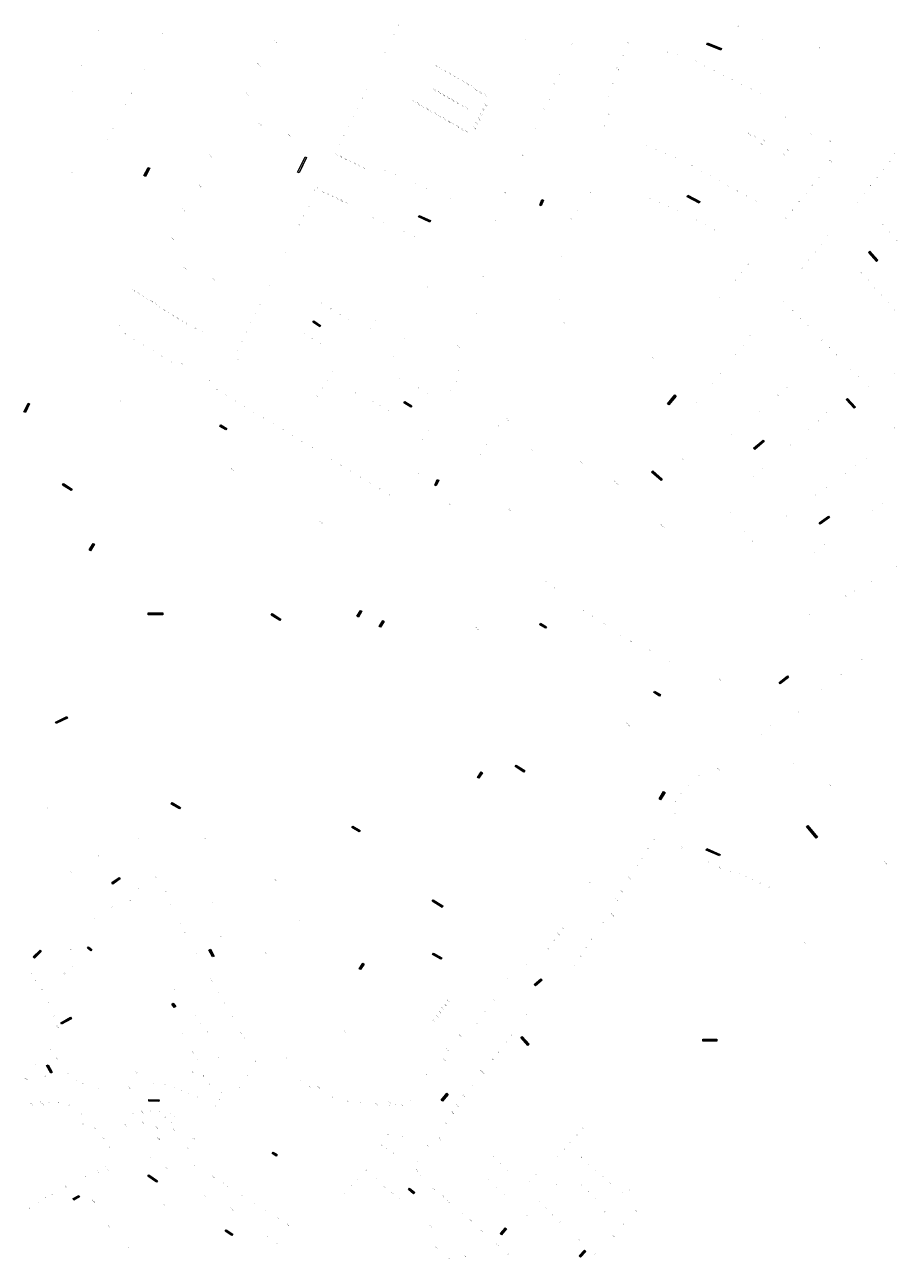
# Model space of a CAD drawing. Header units: metres. Extents: x 187485 to 190091, y 333584 to 335017.
# Tile 20 of 21: x 188785 to 189290, y 334302 to 335017. Entities that reach past the tile are written whole.
import ezdxf
from ezdxf.enums import TextEntityAlignment as Align

# ---------------------------------------------------------------- set-up
doc = ezdxf.new("R2010")
doc.units = ezdxf.units.M
doc.layers.add('B-WE-OG-BEBOUWING-T18', color=252, linetype='Continuous', lineweight=18)
doc.layers.add('B-WE-OG-TOPOGRAFIE-T18', color=7, linetype='Continuous', lineweight=18)
doc.styles.add('NLCS-ISO-M200-T25', font='NLCS-ISO.ttf', dxfattribs={"height": 0.5})
doc.styles.add('NLCS-ISO-M250-T18', font='NLCS-ISO.ttf', dxfattribs={"height": 0.45})

msp = doc.modelspace()

# ---------------------------------------------------------------- texts
at = {"layer": 'B-WE-OG-BEBOUWING-T18', "style": 'NLCS-ISO-M250-T18'}
for s, p in [('13', (188827.994, 335013.568)), ('16', (188865.215, 335011.582)), ('53', (188999.081, 335011.234)), ('55', (189001.675, 335016.469)), ('25', (189198.335, 335015.928)), ('4', (189215.91, 335013.346)), ('25-27/III', (188930.5, 335007.213)), ('51', (188996.359, 335005.741)), ('38A', (189075.444, 335008.538)), ('40', (189102.016, 335005.88)), ('43', (189134.44, 335006.328)), ('2', (189212.765, 335008.281)), ('11', (188821.481, 334999.25)), ('14', (188857.806, 334997.451)), ('49', (188993.894, 335000.764)), ('41', (189131.764, 334999.115)), ('66', (189157.489, 335001.095)), ('64', (189163.332, 334999.394)), ('1A', (189245.486, 335003.475)), ('9', (188818.341, 334993.052)), ('12', (188854.552, 334991.206)), ('21/I-23/III', (188921.276, 334993.514)), ('47/G1', (189023.683, 334993.023)), ('47/G2', (189026.288, 334991.525)), ('47/G3', (189028.879, 334990.036)), ('39-39A', (189128.82, 334991.182)), ('62', (189173.728, 334995.852)), ('60', (189179.045, 334993.165)), ('58', (189184.38, 334990.47)), ('47', (188986.078, 334985.028)), ('47/G4', (189031.471, 334988.546)), ('47/G5', (189034.062, 334987.057)), ('47/G6', (189036.653, 334985.567)), ('47/G7', (189039.245, 334984.078)), ('47/G8', (189041.836, 334982.588)), ('38', (189095.097, 334987.834)), ('37', (189125.714, 334982.811)), ('56', (189189.697, 334987.783)), ('54', (189195.015, 334985.096)), ('7', (188813.035, 334978.111)), ('10', (188847.211, 334977.169)), ('17-19/III', (188914.548, 334976.52)), ('45', (188983.412, 334979.645)), ('47/G32', (189022.837, 334979.099)), ('47/G33', (189025.414, 334977.643)), ('47/G34', (189028.037, 334976.162)), ('47/G9', (189044.427, 334981.099)), ('47/G10', (189046.732, 334979.108)), ('47/G11', (189049.323, 334977.618)), ('47/G12', (189051.914, 334976.129)), ('36', (189091.825, 334982.446)), ('35', (189122.994, 334975.482)), ('52', (189200.332, 334982.41)), ('50', (189205.65, 334979.723)), ('48', (189210.967, 334977.036)), ('5', (188809.72, 334971.583)), ('8', (188843.814, 334970.663)), ('41', (188977.953, 334968.622)), ('43', (188980.747, 334974.262)), ('47/G31', (189010.702, 334972.527)), ('47/G30', (189013.224, 334971.075)), ('47/G29', (189015.755, 334969.623)), ('47/G28', (189018.277, 334968.171)), ('47/G35', (189030.664, 334974.681)), ('47/G36', (189033.287, 334973.2)), ('47/G37', (189035.905, 334971.719)), ('47/G38', (189038.528, 334970.237)), ('47/G39', (189041.153, 334968.756)), ('47/G13', (189052.283, 334970.411)), ('34', (189089.103, 334973.639)), ('39', (188975.404, 334963.474)), ('47/G27', (189020.803, 334966.719)), ('47/G26', (189023.332, 334965.267)), ('47/G25', (189025.856, 334963.815)), ('47/G24', (189028.387, 334962.363)), ('47/G23', (189030.909, 334960.911)), ('47/G16', (189048.368, 334962.373)), ('47/G15', (189049.667, 334965.04)), ('47/G14', (189050.966, 334967.707)), ('32', (189085.769, 334968.033)), ('33', (189123.391, 334964.924)), ('40-46', (189226.315, 334963.084)), ('3', (188804.602, 334956.822)), ('6', (188836.487, 334956.686)), ('14/I-16/III', (188921.968, 334959.07)), ('37', (188972.738, 334958.092)), ('47/G22', (189033.44, 334959.459)), ('47/G21', (189035.962, 334958.007)), ('47/G20', (189038.488, 334956.555)), ('47/G19', (189041.019, 334955.103)), ('47/G18', (189045.77, 334957.038)), ('47/G17', (189047.069, 334959.703)), ('30', (189081.091, 334957.097)), ('31', (189121.026, 334958.238)), ('36/G6', (189204.936, 334953.572)), ('32-38', (189240.521, 334953.627)), ('4', (188833.25, 334950.441)), ('10-12/III', (188938.624, 334952.724)), ('33', (188967.407, 334947.325)), ('35', (188970.072, 334952.709)), ('2', (189139.651, 334949.584)), ('4', (189145.259, 334947.172)), ('36/G5', (189208.097, 334952.072)), ('36/G3', (189211.966, 334947.722)), ('36/G4', (189213.164, 334950.155)), ('30A', (189251.459, 334949.557)), ('13/I-15/III', (188893.347, 334940.661)), ('13/G7', (188965.638, 334941.83)), ('13/G6', (188968.433, 334940.465)), ('28', (189073.759, 334941.234)), ('6', (189150.868, 334944.76)), ('8', (189156.476, 334942.347)), ('10', (189162.113, 334939.923)), ('36/G2', (189224.824, 334941.649)), ('36/G1', (189226.907, 334944.441)), ('30', (189288.86, 334942.312)), ('13/G5', (188971.037, 334939.19)), ('13/G4', (188973.644, 334937.915)), ('13/G3', (188976.295, 334936.618)), ('13/G2', (188979.068, 334935.262)), ('13/G1', (188981.843, 334933.906)), ('11', (188993.94, 334932.59)), ('12', (189171.663, 334935.331)), ('36A-44', (189251.875, 334937.925)), ('31', (189282.252, 334932.811)), ('33', (189286.184, 334937.714)), ('1', (188812.781, 334931.213)), ('2', (188819.382, 334930.882)), ('9', (188999.908, 334930.017)), ('14', (189176.968, 334932.37)), ('16', (189182.273, 334929.408)), ('18', (189187.577, 334926.447)), ('36', (189245.125, 334928.551)), ('29', (189278.696, 334928.379)), ('9-11/III', (188886.893, 334923.453)), ('31', (188953, 334921)), ('12/G7', (188955.311, 334922.033)), ('12/G6', (188958.077, 334920.313)), ('12/G5', (188960.816, 334918.991)), ('7', (189011.736, 334924.738)), ('5', (189018.139, 334921.849)), ('26', (189063.491, 334919.654)), ('29', (189112.938, 334919.975)), ('20', (189192.631, 334923.627)), ('22', (189197.936, 334920.666)), ('32', (189237.434, 334919.094)), ('34', (189241.279, 334923.822)), ('25', (189271.191, 334919.022)), ('27', (189274.944, 334923.701)), ('29', (188949.887, 334911.881)), ('12/G4', (188963.558, 334917.669)), ('12/G3', (188966.235, 334916.376)), ('12/G2', (188968.939, 334915.072)), ('12/G1', (188971.787, 334913.699)), ('3', (189032.146, 334916.453)), ('1', (189038.242, 334913.711)), ('5', (189147.232, 334916.175)), ('7', (189152.669, 334913.836)), ('9', (189158.107, 334911.496)), ('24', (189203.24, 334917.704)), ('26', (189208.545, 334914.743)), ('30', (189233.588, 334914.366)), ('23', (189267.439, 334914.344)), ('5/I-7/III', (188877.213, 334909.871)), ('27', (188947.032, 334906.135)), ('12', (188987, 334905.011)), ('25', (189101.744, 334904.438)), ('27', (189105.23, 334909.35)), ('11', (189163.252, 334909.282)), ('26', (189225.882, 334904.89)), ('28', (189229.727, 334909.618)), ('25', (188944.431, 334900.968)), ('10', (188993.18, 334902.288)), ('8', (189004.891, 334897.163)), ('24', (189058.061, 334903.411)), ('13', (189174.276, 334903.758)), ('15', (189179.475, 334900.946)), ('17', (189184.673, 334898.134)), ('27', (189282.011, 334901.146)), ('1-3/III', (188871.074, 334893.02)), ('21', (188939.103, 334890.439)), ('23', (188941.703, 334895.48)), ('6', (189011.071, 334894.44)), ('19', (189189.872, 334895.322)), ('21', (189246.721, 334889.774)), ('28', (189249.823, 334894.684)), ('25', (189286.045, 334896.666)), ('23', (189290.08, 334892.186)), ('19', (188936.44, 334885.015)), ('4', (189023.581, 334888.909)), ('2', (189030.409, 334886.088)), ('23', (189096.389, 334882.861)), ('24', (189208.015, 334882.941)), ('19', (189242.94, 334885.159)), ('6/I-8/III', (188878.342, 334875.733)), ('17', (188933.839, 334879.655)), ('22', (189204.161, 334878.2)), ('15', (189235.376, 334875.929)), ('17', (189239.158, 334880.544)), ('26', (189265.677, 334877.727)), ('2-4/III', (188895.079, 334869.362)), ('20', (189050.888, 334871.26)), ('18', (189196.634, 334868.94)), ('20', (189200.306, 334873.458)), ('24', (189269.611, 334873.367)), ('22', (189273.546, 334869.006)), ('2/G15', (188848.678, 334863.093)), ('2/G14', (188851.241, 334861.534)), ('15', (188927.088, 334865.945)), ('14', (189018.357, 334865.196)), ('20', (189277.481, 334864.646)), ('2/G13', (188853.804, 334859.975)), ('2/G12', (188856.367, 334858.415)), ('2/G11', (188858.93, 334856.856)), ('2/G10', (188861.493, 334855.297)), ('11', (188921.639, 334854.932)), ('13', (188924.428, 334860.568)), ('13', (188957.422, 334855.741)), ('21', (189095.059, 334857.77)), ('16', (189187.493, 334859.189)), ('25', (189224.615, 334856.907)), ('18', (189281.222, 334860.498)), ('16', (189285.157, 334856.138)), ('2/G9', (188863.755, 334853.244)), ('2/G8', (188866.318, 334851.685)), ('2/G7', (188868.881, 334850.125)), ('2/G6', (188871.444, 334848.566)), ('2/G5', (188874.007, 334847.007)), ('9', (188919.121, 334849.84)), ('12', (188962.592, 334852.547)), ('11', (188968.007, 334849.202)), ('16', (189046.997, 334849.6)), ('14', (189182.107, 334852.587)), ('23', (189230.001, 334851.539)), ('21', (189234.43, 334847.114)), ('14', (189289.091, 334851.777)), ('30', (188839.896, 334842.949)), ('2/G4', (188876.57, 334845.448)), ('2/G3', (188879.133, 334843.888)), ('2/G2', (188881.696, 334842.329)), ('2/G1', (188884.353, 334840.898)), ('7', (188916.461, 334844.463)), ('10', (188972.932, 334846.158)), ('9', (188985.339, 334840.69)), ('8', (188988.609, 334845.928)), ('17', (189097.64, 334844.312)), ('19', (189238.621, 334842.767)), ('32', (188843.514, 334838.133)), ('34', (188848.876, 334834.858)), ('2A', (188888.472, 334839.033)), ('3', (188911.139, 334833.708)), ('5', (188913.8, 334839.086)), ('14', (188947.065, 334838.16)), ('15', (188951.714, 334835.284)), ('7', (189005.321, 334835.251)), ('12', (189205.051, 334836.97)), ('17', (189242.576, 334838.696)), ('15', (189246.688, 334834.508)), ('36', (188854.238, 334831.583)), ('38', (188859.598, 334828.309)), ('1', (188908.351, 334828.073)), ('16', (188956.363, 334832.407)), ('6', (189002.074, 334830.069)), ('14-14A', (189036.446, 334830.517)), ('11', (189196.643, 334825.773)), ('13', (189201.213, 334831.452)), ('13', (189251.169, 334830.015)), ('11', (189255.281, 334825.866)), ('40', (188864.938, 334825.048)), ('42', (188870.299, 334821.773)), ('44', (188876.504, 334820.657)), ('1A', (188908.769, 334823.058)), ('5', (188998.827, 334824.887)), ('12-12C', (189148.885, 334823.909)), ('9', (189259.303, 334821.93)), ('18', (188960.572, 334811.306)), ('17', (188963.471, 334815.951)), ('4', (189002.325, 334812.136)), ('12', (189036.445, 334816.863)), ('9', (189187.973, 334815.084)), ('7', (189263.534, 334817.543)), ('5', (189267.963, 334813.077)), ('2', (189288.85, 334815.262)), ('46', (188892.423, 334810.942)), ('48', (188896.618, 334805.707)), ('19', (188957.673, 334806.661)), ('3', (189007.567, 334808.862)), ('2', (189013.407, 334806.76)), ('8', (189031.884, 334805.184)), ('10', (189035.184, 334810.452)), ('7', (189183.235, 334809.25)), ('14', (189226.75, 334806.916)), ('10', (189231.254, 334810.947)), ('1', (189273.499, 334807.544)), ('41-133', (188841.601, 334798.631)), ('50', (188901.963, 334802.408)), ('52', (188907.308, 334799.11)), ('20', (188954.621, 334801.773)), ('21', (188977.067, 334803.752)), ('22', (188981.896, 334800.75)), ('23', (188986.952, 334798.934)), ('1', (189018.747, 334803.437)), ('5', (189174.462, 334798.423)), ('12', (189221.421, 334802.388)), ('54', (188912.654, 334795.812)), ('56', (188917.999, 334792.513)), ('24', (188991.296, 334796.246)), ('25', (188995.64, 334793.558)), ('3', (189170.094, 334793.088)), ('10', (189210.588, 334793.102)), ('8', (189249.454, 334792.379)), ('58', (188923.642, 334789.424)), ('60', (188929.264, 334785.983)), ('62', (188934.868, 334782.552)), ('5', (189059.67, 334784.581)), ('72-72B', (189064.901, 334788.381)), ('8', (189205.197, 334788.493)), ('11', (189239.205, 334782.831)), ('13', (189244.791, 334787.574)), ('17', (189288.658, 334783.482)), ('64', (188940.473, 334779.121)), ('66', (188946.078, 334775.691)), ('4', (189015.637, 334776.999)), ('6', (189019.274, 334782.292)), ('1', (189156.09, 334775.809)), ('6', (189194.527, 334779.434)), ('68', (188951.683, 334772.26)), ('70', (188957.27, 334768.84)), ('1', (189049.342, 334768.278)), ('3', (189052.836, 334773.871)), ('70E', (189078.946, 334770.819)), ('4', (189189.153, 334774.874)), ('7', (189222.954, 334768.973)), ('9', (189228.48, 334773.681)), ('72', (188962.875, 334765.409)), ('74', (188968.48, 334761.979)), ('70A-70D', (189107.77, 334763.458)), ('11', (189166.318, 334765.408)), ('2', (189172.21, 334761.741)), ('14', (189266.407, 334761.466)), ('16', (189272.491, 334765.888)), ('141-303', (188905.432, 334759.469)), ('76', (188974.084, 334758.548)), ('78', (188979.689, 334755.117)), ('2', (189013.325, 334757.167)), ('3', (189207.007, 334755.405)), ('5', (189212.492, 334760.053)), ('12', (189260.323, 334757.045)), ('80', (188985.294, 334751.687)), ('82', (188990.899, 334748.256)), ('68/1-68/9', (189127.766, 334751.944)), ('10', (189249.421, 334749.033)), ('84', (188996.503, 334744.825)), ('1', (189189.129, 334739.786)), ('8', (189243.31, 334744.637)), ('13', (189281.807, 334740.121)), ('15', (189287.481, 334744.223)), ('86', (189031.513, 334739.274)), ('88-90', (189066.068, 334736.295)), ('9', (189193.933, 334734.268)), ('6', (189232.136, 334736.698)), ('11', (189275.898, 334735.849)), ('421-527', (188957.05, 334728.848)), ('66A-66C/9', (189154.618, 334726.546)), ('4', (189226.423, 334732.613)), ('9', (189265.409, 334728.372)), ('7', (189202.33, 334723.493)), ('7', (189259.348, 334723.95)), ('5', (189206.63, 334718.078)), ('3', (189242.268, 334711.623)), ('5', (189248.347, 334716.002)), ('1', (189223.159, 334697.755)), ('2D', (189280.18, 334697.527)), ('4', (189289.942, 334703.382)), ('92', (189087.173, 334694.477)), ('94', (189092.253, 334690.712)), ('3', (189226.227, 334691.259)), ('2C', (189275.302, 334694.714)), ('2A', (189260.632, 334686.195)), ('2B', (189265.487, 334689.035)), ('98', (189108.752, 334677.977)), ('1', (189235.449, 334678.628)), ('2', (189239.518, 334675.536)), ('100', (189113.995, 334674.592)), ('102', (189120.984, 334670.081)), ('601-917', (189047.223, 334667.429)), ('104', (189130.366, 334663.528)), ('106', (189136.414, 334659.992)), ('108', (189147.415, 334654.718)), ('110', (189158.449, 334648.671)), ('23', (189270.034, 334649.661)), ('21', (189258.016, 334640.793)), ('2-66', (189187.904, 334637.779)), ('19', (189246.28, 334632.476)), ('17', (189233.153, 334619.142)), ('1003-1081', (189134.734, 334611.851)), ('2', (189212.22, 334605.997)), ('15', (189217.09, 334610.872)), ('1/G1-5/7', (189186.764, 334586.165)), ('4', (189230.258, 334589.583)), ('65', (189169.756, 334576.828)), ('67', (189175.616, 334582.3)), ('6-6B', (189251.646, 334576.877)), ('63', (189165.494, 334572.131)), ('2', (188798.546, 334563.486)), ('1', (188927.265, 334565.324)), ('61', (189162.117, 334567.278)), ('2-16', (189161.877, 334560.148)), ('27-41', (188889.446, 334546.339)), ('1-1A', (188851.09, 334546.097)), ('57', (189146.225, 334540.093)), ('59', (189149.627, 334545.482)), ('1', (189151.925, 334542.999)), ('1/G3', (189165.419, 334540.85)), ('3-3B', (188827.888, 334536.106)), ('55', (189142.612, 334534.325)), ('8/1-12/9', (189283.663, 334531.974)), ('5-5A', (188811.893, 334526.835)), ('53', (189140.166, 334530.473)), ('3', (189172.905, 334527.392)), ('5', (189181.313, 334532.183)), ('7-7A', (189187.551, 334529.035)), ('9', (189193.804, 334526.949)), ('11', (189199.015, 334525.542)), ('2-2D', (188861.188, 334523.677)), ('5-21', (188930.543, 334521.957)), ('40', (189112.686, 334520.465)), ('51A-51C', (189135.435, 334522.975)), ('13', (189202.75, 334523.994)), ('15', (189206.667, 334522.264)), ('17', (189211.13, 334520.08)), ('2C', (188851.267, 334517.013)), ('26', (188867.029, 334515.064)), ('47-47A', (189127.96, 334510.602)), ('49-49C', (189130.87, 334515.329)), ('19', (189216.323, 334517.711)), ('8', (188836.033, 334506.217)), ('4-4D', (188846.1, 334510.416)), ('24', (188869.645, 334507.735)), ('25', (188893.99, 334508.652)), ('10', (188826.093, 334499.295)), ('22', (188872.895, 334502.132)), ('20', (188875.601, 334497.134)), ('2', (188944.334, 334498.429)), ('43', (189119.983, 334497.428)), ('45-45B', (189125.509, 334501.739)), ('18', (188878.193, 334491.577)), ('36-36A', (189094.462, 334490.571)), ('38', (189096.976, 334494.044)), ('41', (189116.681, 334492.247)), ('4', (188791.451, 334489.138)), ('23', (188898.832, 334489.226)), ('34', (189091.947, 334487.099)), ('37', (189110.524, 334482.592)), ('39', (189113.673, 334487.53)), ('21-65', (189236.969, 334485.259)), ('1', (188798.098, 334475.629)), ('22', (188812.056, 334481.856)), ('16', (188884.837, 334479.373)), ('23A', (188925.027, 334479.51)), ('32', (189088.451, 334482.118)), ('35', (189107.376, 334477.654)), ('20', (188812.913, 334472.016)), ('30', (189075.716, 334473.134)), ('33', (189103.726, 334472.358)), ('16', (188789.37, 334467.574)), ('17', (188791.921, 334463.75)), ('20A', (188808.478, 334467.729)), ('14A-14L', (188893.288, 334464.07)), ('1', (189064.95, 334464.577)), ('18', (188795.33, 334458.454)), ('13', (188872.137, 334458.496)), ('12', (188897.507, 334456.952)), ('20', (188799.1, 334451.252)), ('11', (188877.19, 334451.987)), ('9', (188880.51, 334447.713)), ('10', (188901.084, 334450.888)), ('18/G4', (189027.239, 334447.464)), ('18/G5', (189028.912, 334449.64)), ('18/G6', (189030.583, 334451.949)), ('26', (189056.916, 334452.343)), ('21', (188802.241, 334443.303)), ('7', (188883.885, 334443.406)), ('8', (188905.549, 334442.817)), ('1', (188924.95, 334443.593)), ('18/G1', (189022.213, 334440.389)), ('18/G2', (189024.095, 334442.99)), ('18/G3', (189025.758, 334445.317)), ('24', (189052.055, 334445.565)), ('31', (189075.909, 334444.186)), ('22-22A', (188804.671, 334436.962)), ('14', (188876.609, 334433.023)), ('5', (188886.948, 334439.1)), ('3', (188891.051, 334434.006)), ('4-6', (188910.676, 334433.276)), ('1-5', (188970.932, 334434.206)), ('22-22C', (189047.404, 334438.727)), ('2', (188912.443, 334430.391)), ('18-20E', (189037.641, 334431.853)), ('27', (189061.979, 334425.336)), ('27A', (189064.285, 334428.302)), ('29', (189067.232, 334432.316)), ('5', (188800.392, 334423.849)), ('3-3A', (188804.112, 334418.589)), ('8-10C', (188882.764, 334422.305)), ('1', (188897.385, 334419.01)), ('24', (188936.717, 334418.813)), ('14-14A', (189028.469, 334417.919)), ('16-16A', (189030.009, 334423.665)), ('23', (189056.355, 334418.13)), ('25', (189059.537, 334422.152)), ('2', (188792.011, 334415.476)), ('1', (188806.902, 334414.633)), ('13-15', (188850.016, 334410.684)), ('6', (188885.193, 334417.925)), ('23', (188919.069, 334417.111)), ('21A/1-21C/2', (189050.445, 334410.586)), ('33-33B', (188786.323, 334406.718)), ('31', (188797.292, 334408.446)), ('29', (188810.622, 334409.658)), ('27', (188815.036, 334406.025)), ('25', (188819.067, 334404.055)), ('11', (188860.002, 334404.042)), ('4-4C', (188882.696, 334410.755)), ('2E', (188888.902, 334408.466)), ('2B-2C', (188892.581, 334403.589)), ('22', (188914.011, 334408.712)), ('25', (188944.807, 334405.53)), ('10', (189018.152, 334409.135)), ('23', (188828.269, 334401.268)), ('21', (188835.274, 334400.483)), ('17-17D', (188845.724, 334401.937)), ('9', (188866.544, 334403.691)), ('7', (188871.729, 334401.561)), ('5', (188876.319, 334399.895)), ('3', (188880.36, 334398.279)), ('1-1A', (188885.177, 334396.517)), ('20', (188899.27, 334399.188)), ('21', (188909.707, 334401.834)), ('26-26C', (188950.516, 334401.895)), ('27-27A', (188955.604, 334401.958)), ('17-17H', (189039.666, 334396.86)), ('19', (189044.491, 334403.038)), ('36-36A', (188789.669, 334391.862)), ('34-34B/8', (188795.407, 334392.635)), ('32', (188799.473, 334393.215)), ('30', (188805.183, 334393.197)), ('28', (188811.124, 334391.559)), ('18', (188895.835, 334391.255)), ('19', (188897.934, 334394.921)), ('28', (188963.629, 334396.458)), ('30', (188972.51, 334393.943)), ('31', (188980.019, 334392.966)), ('32-32A', (188989.082, 334392.255)), ('2A-2E', (188996.554, 334393.199)), ('34', (188996.515, 334391.661)), ('2-2B', (189000.224, 334391.428)), ('4-4A', (189003.862, 334391.675)), ('6', (189008.471, 334394.566)), ('15-15B', (189035.861, 334391.272)), ('24', (188817.951, 334386.548)), ('16', (188847.944, 334386.758)), ('14-14A', (188853.43, 334387.677)), ('12', (188858.3, 334388.181)), ('10', (188863.405, 334388.038)), ('7H', (188866.55, 334384.703)), ('6', (188870.12, 334386.895)), ('7G', (188872.14, 334384.845)), ('4', (188878.104, 334385.236)), ('2', (188882.454, 334384.004)), ('13-13A', (189033.117, 334387.354)), ('22', (188819.197, 334380.767)), ('20', (188825.959, 334378.235)), ('18-18A', (188844.026, 334379.772)), ('17-17B', (188854.018, 334381.425)), ('10A-10C', (188861.952, 334378.583)), ('6', (188870.553, 334381.583)), ('7A-7F', (188871.772, 334377.232)), ('11-11A', (189029.009, 334381.35)), ('29', (189108.529, 334378.17)), ('12-12D', (188830.782, 334372.47)), ('15-15D', (188863.016, 334372.232)), ('16-17A', (188883.323, 334372.204)), ('36', (188992.159, 334368.322)), ('35', (188995.702, 334374.395)), ('5', (189004.064, 334373.485)), ('3-3A', (189019, 334368)), ('7A-9A', (189025.767, 334372.135)), ('27', (189101.178, 334370.127)), ('28', (189105.03, 334374.342)), ('10', (188834.542, 334367.198)), ('7-11', (188857.891, 334361.826)), ('15', (188879.907, 334366.71)), ('2', (188995.011, 334366.362)), ('4-4A', (188999.181, 334363.547)), ('7', (189056.785, 334361.768)), ('25', (189093.832, 334362.088)), ('26', (189097.697, 334366.318)), ('24', (189107.696, 334361.395)), ('6', (188832.449, 334355.838)), ('1A-1C', (188833.511, 334354.232)), ('5-5A', (188867.578, 334355.203)), ('14', (188883.467, 334356.896)), ('1-1A', (188982.87, 334354.115)), ('1A-1C', (189012.622, 334353.811)), ('1', (189012.974, 334359.065)), ('8', (189060.975, 334357.929)), ('9', (189065.159, 334354.095)), ('23', (189111.814, 334357.629)), ('22', (189115.932, 334353.864)), ('5', (188820.641, 334350.201)), ('3-3A', (188827.938, 334353.163)), ('3', (188878.514, 334348.969)), ('1', (188882.137, 334353.498)), ('13-13A', (188894.666, 334350.029)), ('37', (188977.668, 334348.901)), ('3', (188989.186, 334348.934)), ('6', (189014.383, 334350.828)), ('8', (189018.645, 334346.755)), ('6', (189049.331, 334352.457)), ('5', (189053.982, 334348.194)), ('14', (189077.551, 334347.373)), ('15', (189081.383, 334351.546)), ('21', (189120.051, 334350.099)), ('27', (188801.219, 334340.097)), ('7-25', (188809.319, 334344.33)), ('12', (188900.15, 334346.55)), ('11', (188902.826, 334344.722)), ('39', (188970.55, 334340.466)), ('38', (188974.443, 334345.075)), ('5-7F', (188993.714, 334344.274)), ('7-7G', (188998.208, 334340.486)), ('10-10B', (189022.19, 334343.239)), ('12-12A', (189027.467, 334339.059)), ('4', (189058.624, 334343.939)), ('3', (189063.264, 334339.687)), ('40A', (189093.143, 334345.814)), ('17', (189107.539, 334345.383)), ('18', (189111.729, 334341.545)), ('20', (189124.173, 334346.33)), ('16', (189131.573, 334341.335)), ('6', (189135.6, 334342.561)), ('31', (188793.21, 334335.492)), ('29', (188797.623, 334338.224)), ('8T-16B', (188825.172, 334336.041)), ('2-4A', (188865.925, 334334.19)), ('13', (188889.699, 334339.044)), ('7', (188911.127, 334339.364)), ('6', (188918.474, 334334.408)), ('9', (189002.257, 334337.506)), ('11', (189006.878, 334333.361)), ('14-14A', (189030.555, 334335.914)), ('2', (189067.907, 334335.432)), ('10', (189083.127, 334336.045)), ('19', (189115.905, 334337.72)), ('33', (188788.232, 334332.035)), ('9A/1-9C/2', (188905.303, 334331.441)), ('5', (188924.777, 334330.288)), ('4-4A', (188931.978, 334326.154)), ('13', (189012.936, 334328.128)), ('18', (189038.997, 334328.72)), ('20-20A', (189043.385, 334325.149)), ('1', (189076.166, 334327.864)), ('11', (189087.1, 334332.065)), ('12', (189091.082, 334328.076)), ('14', (189121.192, 334329.812)), ('5A-5E', (189139.209, 334330.514)), ('2A-16', (188833.933, 334321.625)), ('3-3A', (188938.015, 334322.333)), ('1', (188959.4, 334320.784)), ('15-17C', (189020.587, 334321.457)), ('22-24E', (189049.999, 334318.696)), ('13', (189095.063, 334324.087)), ('5-5C', (189131.964, 334322.997)), ('3', (188925.641, 334315.411)), ('1', (188931.419, 334311.615)), ('26-26E', (189059.018, 334310.836)), ('2-12', (189106.204, 334313.777)), ('3A-3C', (189126.08, 334315.97)), ('3', (188845.525, 334309.202)), ('19-19E', (189023.587, 334309.156)), ('23-23A', (189040.317, 334304.308)), ('28', (189065.393, 334305.34)), ('3', (189115.512, 334305.539)), ('21-21I', (189030.917, 334303.075))]:
    msp.add_text(s, height=0.45, rotation=315.63, dxfattribs=at).set_placement(p, align=Align.MIDDLE)
at = {"layer": 'B-WE-OG-TOPOGRAFIE-T18', "char_height": 0.5, "attachment_point": 2, "style": 'NLCS-ISO-M200-T25', "bg_fill": 17, "box_fill_scale": 1.5, "bg_fill_color": 256, "bg_fill_true_color": 14737364, "bg_fill_transparency": 0}
for s, insert, width, rotation in [('Henric van Veldekestraat', (189184.506, 335004.474), 8.2411, 337.8), ('Dr. Nolenslaan', (188855.859, 334931.762), 4.83891, 62), ('Ruijs de Beerenbrouckstraat', (188945.722, 334935.866), 9.3127, 63.7), ('Baandert', (189084.371, 334913.963), 3.09999, 69), ('Pieter Ecrevissestraat', (189172.638, 334916.111), 7.39159, 333), ('Henri Hermansstraat', (189016.914, 334904.808), 6.75546, 336), ('Jozef Habetsstraat', (189276.677, 334882.984), 6.53048, 312.2), ('Baanderthof', (188954.589, 334843.951), 4.22922, 326.8), ('Haspelsestraat', (188786.414, 334795.252), 5.17659, 64.8), ('Baanderthof', (189007.328, 334797.367), 4.22116, 327.9), ('Frans Erensstraat', (189159.757, 334799.84), 6.1705, 50.9), ('Jozef Hoensstraat', (189263.727, 334797.911), 6.22931, 312.4), ('Odasingel', (188900.518, 334784.038), 3.43996, 329.1), ('Mathias Kempstraat', (189210.208, 334773.915), 6.77535, 40.4), ('Henri Weltersstraat', (189151.495, 334756.072), 6.72624, 320), ('Het lank getske', (188810.236, 334749.457), 5.56288, 327.9), ('Baandert', (189023.696, 334751.951), 3.13126, 66.5), ('Prof. Duboisstraat', (189248.094, 334730.354), 6.20567, 35.8), ('Serviampad', (188824.071, 334714.665), 4.00513, 57.9), ('Odasingel', (188978.95, 334676.121), 3.45238, 57.9), ('Het lank getske', (188931.018, 334674.235), 5.56288, 327.9), ('Odasingel', (188991.816, 334670.207), 3.45238, 57.9), ('Odasingel', (189085.556, 334669.267), 3.43996, 329.1), ('Tudderenderweg', (189224.661, 334637.864), 5.60968, 38.2), ('Odasingel', (189151.573, 334629.95), 3.43996, 329.1), ('Deken Haenraetspad', (188806.661, 334614.671), 6.7932, 25.8), ('Kerkepad', (189048.71, 334582.789), 3.41882, 56.1), ('Het lank getske', (189072.236, 334586.619), 5.56288, 327.9), ('Paardestraat', (189154.101, 334570.78), 4.52112, 58.1), ('Dominicanenwal', (188873.033, 334565.094), 5.00793, 330), ('Ursulinentuin', (188977.277, 334551.574), 4.41177, 329.2), ('President Kennedysingel', (189241.281, 334549.928), 8.12977, 309.8), ('Oude Broeksittarderweg', (189183.924, 334538.171), 7.91007, 336.8), ('Kloosterplein', (188838.126, 334521.644), 4.63691, 35.4), ('Achter fort Picard', (189024.495, 334508.414), 6.22919, 328.2), ('Kapittelstraat', (188792.553, 334479.174), 5.02468, 44.1), ('Gats', (188823.198, 334482.269), 1.89662, 321.5), ('Oude Markt', (188893.784, 334479.712), 3.94115, 298.7), ('Dominicanenwal', (189024.269, 334478.04), 5.00793, 330), ('Kerkepad', (188980.287, 334472.059), 3.41532, 56.5), ('Paardestraat', (189082.447, 334462.885), 4.56834, 41.2), ('Gats', (188871.926, 334449.573), 1.88212, 305.5), ("Onger 't Bäögske", (188809.27, 334440.656), 5.9044, 28.9), ('Fort Sanderbout', (189075.125, 334428.976), 5.575, 311.8), ('Kerkstraatje', (188799.981, 334412.69), 4.42564, 299.2), ('Paardestraat', (189028.322, 334396.353), 4.56352, 50.5), ('Limbrichterstraat', (188860.255, 334394.509), 5.34754, 358.8), ('Markt', (188930.216, 334363.484), 2.21491, 327.4), ('Molenbeekstraat', (188859.605, 334349.378), 5.54684, 325.1), ('Putstraat', (189009.496, 334342.103), 3.51075, 319.7), ('Helstraat', (188815.187, 334338.224), 3.34702, 29.7), ('Nieuwstraat', (188903.876, 334318), 4.13149, 326.4), ('Engelenhof', (189062.248, 334318.758), 3.96274, 49.2), ('Pullestraat', (189108.046, 334305.843), 3.96865, 46.9)]:
    msp.add_mtext(s, dxfattribs=dict(at, insert=insert, width=width, rotation=rotation))
for s, insert, width in [('Noordelijke Schootsvelden', (188861.127, 334676.187), 7.98975), ('Oostelijke Schootsvelden', (189181.91, 334429.465), 7.638)]:
    msp.add_mtext(s, dxfattribs=dict(at, insert=insert, width=width))

doc.saveas('drawing.dxf')
